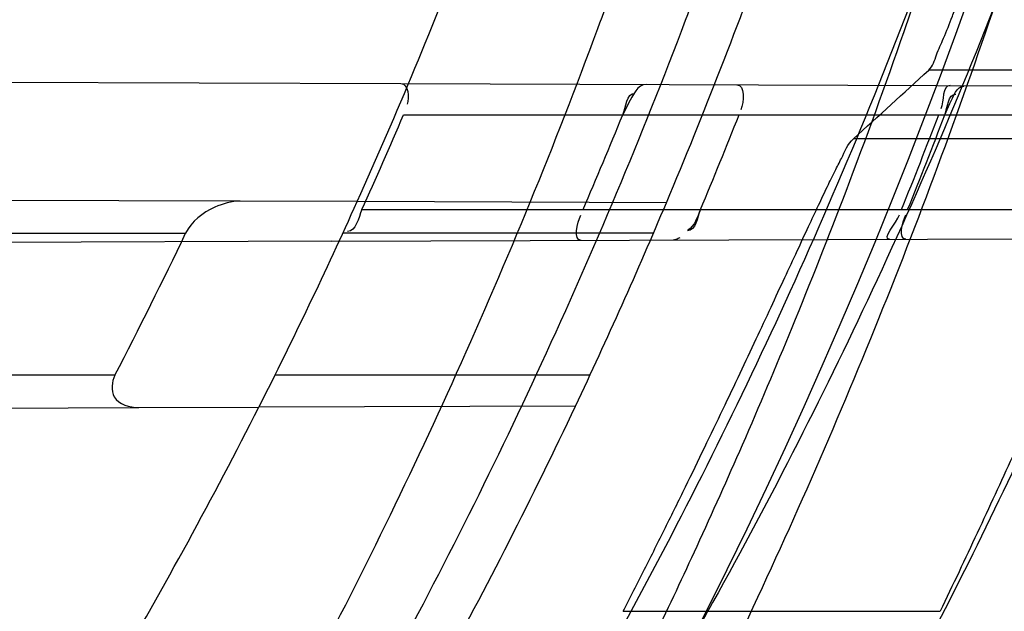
# Model space of a CAD drawing. Header units: millimetres. Extents: x 0 to 297, y 0 to 210.
# Tile 87 of 256: x 147.0966 to 147.159, y 92.8832 to 92.9207. Entities that reach past the tile are written whole.
import ezdxf

# ---------------------------------------------------------------- set-up
doc = ezdxf.new("R2010")
doc.units = ezdxf.units.MM
doc.header["$LTSCALE"] = 16.335
doc.layers.get('0').update_dxf_attribs({"linetype": 'CONTINUOUS'})
for name, color, linetype in [('01_GLOBAL', 7, 'CONTINUOUS'), ('INTFCLR_1', 7, 'CONTINUOUS'), ('INTFCLR_144815', 7, 'CONTINUOUS')]:
    doc.layers.add(name, color=color, linetype=linetype)

msp = doc.modelspace()

# ---------------------------------------------------------------- linework, layer by layer
at = {"color": 7, "linetype": 'Continuous'}
msp.add_circle((147.7028034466, 92.1254639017), 2.28, dxfattribs=at)
at = {"color": 9, "linetype": 'Continuous'}
msp.add_arc((147.7028034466, 92.1254639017), 2.2507792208, 92.9674534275, 177.0325465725, dxfattribs=at)
at = {"layer": '01_GLOBAL', "color": 7, "linetype": 'Continuous'}
msp.add_circle((147.7028034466, 92.1254639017), 2.31, dxfattribs=at)
at = {"layer": 'INTFCLR_1', "color": 6, "linetype": 'Continuous'}
for p, q in [((147.0716158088, 92.9167974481), (147.1207417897, 92.91662596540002)), ((147.1179683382, 92.90913564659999), (147.1105549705, 92.9091615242)), ((147.1163326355, 92.9066219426), (147.0660942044, 92.9064465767)), ((147.1041253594, 92.89607933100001), (147.1117349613, 92.89610589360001))]:
    msp.add_line(p, q, dxfattribs=at)
at = {"layer": 'INTFCLR_1', "color": 9, "linetype": 'Continuous'}
for p, q in [((147.1207417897, 92.91662596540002), (147.1747095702, 92.91643758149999)), ((147.1209009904, 92.91463164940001), (147.1740386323, 92.91463164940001)), ((147.1105549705, 92.9091615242), (147.0720776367, 92.909295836)), ((147.1375728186, 92.90906721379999), (147.1179683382, 92.90913564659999)), ((147.1182709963, 92.90863164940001), (147.1718168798, 92.90863164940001)), ((147.0605952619, 92.9071316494), (147.1070921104, 92.9071316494)), ((147.1163326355, 92.9066219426), (147.1711458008, 92.90681327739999)), ((147.1367495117, 92.9071316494), (147.1170573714, 92.9071316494)), ((147.1026084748, 92.8981316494), (147.0550621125, 92.8981316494)), ((147.1327277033, 92.8981316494), (147.112752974, 92.8981316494)), ((147.1318108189, 92.8961759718), (147.1117349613, 92.89610589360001)), ((147.064424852, 92.89594074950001), (147.1041253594, 92.89607933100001))]:
    msp.add_line(p, q, dxfattribs=at)
at = {"layer": 'INTFCLR_1', "color": 7, "linetype": 'Continuous'}
for p, q in [((147.135164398, 92.915381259), (147.1348042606, 92.91463164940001)), ((147.1552241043, 92.91463164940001), (147.155548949, 92.91535353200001))]:
    msp.add_line(p, q, dxfattribs=at)
msp.add_lwpolyline([(147.1384168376, 92.90684874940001), (147.1383651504, 92.906817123), (147.1383145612, 92.9067891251), (147.1382650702, 92.90676480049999), (147.138216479, 92.9067441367), (147.1381689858, 92.9067272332), (147.1381231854, 92.90671420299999), (147.1380792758, 92.9067049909), (147.1380370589, 92.9066994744), (147.1379965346, 92.9066975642)], dxfattribs=at)
at = {"layer": 'INTFCLR_1', "color": 6, "linetype": 'Continuous'}
for centre, radius, start, end in [((146.8326356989, 93.03763164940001), 0.3620710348, 270, 90.00000002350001), ((146.8326356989, 93.03763164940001), 0.3440948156, 270, 90.00000002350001), ((146.8321403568, 93.03762837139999), 0.3138644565, 335.7326455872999, 336.9285663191), ((146.8330339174, 93.037628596), 0.3258735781, 336.6810239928, 337.82494723), ((146.8321396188, 93.0376287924), 0.3335455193, 337.2478700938, 338.3610402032), ((146.8326627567, 93.0376290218), 0.3448544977, 338.0335761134, 339.1045049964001), ((146.8330332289, 93.0376289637), 0.3448699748, 338.0346236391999, 339.1054969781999), ((146.8326356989, 93.03763164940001), 0.312931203, 333.1113287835, 335.7561731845), ((146.8326356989, 93.03763164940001), 0.330931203, 334.6943264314, 337.139241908), ((146.8151597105, 93.0469526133), 0.3236888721, 332.6280237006, 334.4079187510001)]:
    msp.add_arc(centre, radius, start, end, dxfattribs=at)
at = {"layer": 'INTFCLR_1', "color": 9, "linetype": 'Continuous'}
for radius, start, end in [(0.312931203, 335.7561731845, 339.1304001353), (0.330931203, 337.139241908, 340.3263098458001), (0.330931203, 331.3802865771, 334.6943264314), (0.312931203, 329.5812702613, 333.1113287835)]:
    msp.add_arc((146.8326356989, 93.03763164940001), radius, start, end, dxfattribs=at)
at = {"layer": 'INTFCLR_1', "color": 6, "linetype": 'Continuous'}
for points, knots in [([(147.0687421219, 93.29563164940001), (147.0680098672, 93.29563164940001), (147.0693330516, 93.2931111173), (147.0704693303, 93.29172068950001), (147.0723263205, 93.28928078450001), (147.0746177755, 93.2865210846), (147.0775470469, 93.28299903), (147.080971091, 93.27890891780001), (147.0846437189, 93.27446035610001), (147.0882701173, 93.26998999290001), (147.0916458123, 93.2657319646), (147.0947448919, 93.2617356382), (147.0975630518, 93.2580185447), (147.100110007, 93.25458663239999), (147.1024035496, 93.25143207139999), (147.1044661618, 93.24854131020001), (147.1063189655, 93.24589767), (147.1079764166, 93.2434940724), (147.109457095, 93.2413147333), (147.1107791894, 93.2393416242), (147.1119635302, 93.23755181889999), (147.1130167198, 93.235942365), (147.1139517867, 93.2344985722), (147.1147816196, 93.2332054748), (147.1157213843, 93.2317287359), (147.1167390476, 93.23011252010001), (147.1179255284, 93.2282043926), (147.1189332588, 93.2265622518), (147.1198501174, 93.2250516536), (147.1206424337, 93.2237350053), (147.1215180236, 93.2222660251), (147.1224842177, 93.22062728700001), (147.1235503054, 93.2187965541), (147.1247223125, 93.21675634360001), (147.1260120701, 93.2144766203), (147.1274302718, 93.21192636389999), (147.1289898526, 93.20906621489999), (147.1307073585, 93.2058462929), (147.1325944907, 93.2022184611), (147.1346618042, 93.1981270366), (147.1369222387, 93.1935038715), (147.1393944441, 93.1882537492), (147.1420944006, 93.1822619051), (147.1450364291, 93.1753818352), (147.1482313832, 93.1674373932), (147.1516877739, 93.1581768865), (147.1553587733, 93.14738762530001), (147.1590017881, 93.1353669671), (147.1623609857, 93.1226214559), (147.1652568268, 93.10972884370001), (147.1676651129, 93.0968010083), (147.1695853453, 93.0838891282), (147.1710275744, 93.0709911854), (147.1719965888, 93.05813761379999), (147.1725011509, 93.0453158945), (147.1725469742, 93.0325462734), (147.1721391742, 93.0198169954), (147.171280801, 93.0071297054), (147.1699742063, 92.99449457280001), (147.1682169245, 92.9818861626), (147.1660086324, 92.9693213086), (147.1633383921, 92.9567727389), (147.1602041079, 92.94425636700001), (147.1566465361, 92.9319458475), (147.1528751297, 92.9204393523), (147.1491593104, 92.9102243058), (147.1457087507, 92.9015000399), (147.1425365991, 92.8940034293), (147.1396288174, 92.8875126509), (147.136972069, 92.8818585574), (147.1345472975, 92.8769025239), (147.1323371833, 92.8725413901), (147.130325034, 92.8686912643), (147.1284994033, 92.8652891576), (147.1268466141, 92.8622800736), (147.1253496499, 92.85960988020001), (147.1239936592, 92.85723391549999), (147.1227647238, 92.8551144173), (147.1216541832, 92.85322630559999), (147.1206539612, 92.8515468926), (147.1197533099, 92.8500510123), (147.1189386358, 92.8487109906), (147.1179864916, 92.8471584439), (147.1170567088, 92.8456599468), (147.1160957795, 92.84412860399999), (147.1152647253, 92.8428151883), (147.1143298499, 92.84135168), (147.1132770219, 92.8397205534), (147.1120898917, 92.837902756), (147.1107550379, 92.8358842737), (147.109257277, 92.8336513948), (147.107577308, 92.8311858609), (147.1056960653, 92.8284703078), (147.1035922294, 92.82548916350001), (147.1012492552, 92.8222342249), (147.0986446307, 92.81869165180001), (147.095755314, 92.8148491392), (147.0925736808, 92.81071697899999), (147.0890986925, 92.8063077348), (147.0853575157, 92.80167437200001), (147.0815402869, 92.7970384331), (147.0779667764, 92.7927652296), (147.0748968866, 92.789078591), (147.0724998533, 92.7861981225), (147.070552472, 92.7836530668), (147.0693788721, 92.7822194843), (147.0679949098, 92.7796316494), (147.0687421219, 92.7796316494)], [0, 0, 0, 0, 0.003860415, 0.007501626, 0.0124785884, 0.0188917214, 0.0268498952, 0.0364677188, 0.0470694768, 0.0572444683, 0.0668187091, 0.0757144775, 0.083905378, 0.09140992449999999, 0.0982451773, 0.1044667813, 0.1101313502, 0.1152642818, 0.1198589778, 0.1240215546, 0.1277856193, 0.1311734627, 0.1341617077, 0.1368541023, 0.1392736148, 0.1433897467, 0.1469230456, 0.1511192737, 0.1535471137, 0.1562389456, 0.1592204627, 0.1625628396, 0.1662680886, 0.1703891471, 0.174967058, 0.1800766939, 0.1857729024, 0.1921414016, 0.1993155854, 0.2073311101, 0.2163077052, 0.2264451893, 0.2379233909, 0.250953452, 0.2658909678, 0.283062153, 0.3030578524, 0.3259639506, 0.3492662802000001, 0.3725305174, 0.3956109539, 0.4185782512, 0.4413347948, 0.4640172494, 0.4865192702, 0.508968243, 0.531324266, 0.5536477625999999, 0.5759939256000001, 0.5982772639, 0.620747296, 0.6432362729, 0.6658996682, 0.68875599, 0.7107777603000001, 0.7297237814, 0.7460531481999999, 0.7602331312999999, 0.7726347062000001, 0.7835467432, 0.793166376, 0.8017211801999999, 0.8093215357, 0.8160683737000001, 0.8220758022, 0.8274205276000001, 0.8322066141, 0.8364980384, 0.8403367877, 0.8437547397, 0.8468031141, 0.8495420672, 0.8520223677, 0.8564046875, 0.8588391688, 0.8615533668, 0.8645986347, 0.8679945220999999, 0.8717882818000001, 0.8760445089, 0.8807522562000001, 0.8859628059, 0.8917731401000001, 0.898168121, 0.9051985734, 0.9129160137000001, 0.9213486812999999, 0.9305434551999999, 0.9404096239, 0.9509435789, 0.961943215, 0.9720502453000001, 0.980371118, 0.9870628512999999, 0.992271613, 0.9960607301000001, 1, 1, 1, 1]), ([(147.0687421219, 92.7796316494), (147.0695765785, 92.7796316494), (147.0710237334, 92.7806068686), (147.0732486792, 92.7819463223), (147.0757995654, 92.7837998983), (147.0789536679, 92.78621498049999), (147.0827092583, 92.7892984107), (147.0868482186, 92.7928925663), (147.0910477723, 92.79673500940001), (147.0950116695, 92.80053311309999), (147.0986438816, 92.80415209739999), (147.1019501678, 92.80756746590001), (147.1049461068, 92.8107620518), (147.107653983, 92.813732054), (147.1100921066, 92.81647650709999), (147.1122806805, 92.81899733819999), (147.1142479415, 92.8213114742), (147.1160099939, 92.82342388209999), (147.1175861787, 92.82534548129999), (147.1189934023, 92.8270878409), (147.1202530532, 92.828669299), (147.1213970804, 92.83012358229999), (147.1225240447, 92.83157239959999), (147.123724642, 92.8331346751), (147.1249992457, 92.8348159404), (147.1262604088, 92.83650316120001), (147.1274992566, 92.8381825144), (147.1287882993, 92.8399539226), (147.1302152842, 92.8419444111), (147.131810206, 92.84420661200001), (147.1335924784, 92.846783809), (147.1355808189, 92.8497229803), (147.1377917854, 92.8530728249), (147.140242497, 92.8568933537), (147.1429592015, 92.861268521), (147.1459674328, 92.8662949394), (147.1492907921, 92.8720905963), (147.1529541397, 92.8788115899), (147.1569786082, 92.8866408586), (147.1613909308, 92.895852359), (147.1661049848, 92.9065772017), (147.1708180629, 92.91847841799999), (147.1752249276, 92.93102624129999), (147.1791389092, 92.9437452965), (147.1825261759, 92.9565113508), (147.1853979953, 92.9693107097), (147.1877529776, 92.9820756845), (147.1896101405, 92.9948409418), (147.1909735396, 93.00755209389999), (147.1918561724, 93.02022938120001), (147.1922659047, 93.0328602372), (147.1922092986, 93.0454468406), (147.1916906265, 93.0579966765), (147.1907127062, 93.07050178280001), (147.1892753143, 93.0829675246), (147.187377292, 93.0953920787), (147.1850186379, 93.1077564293), (147.1821898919, 93.1200882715), (147.1788863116, 93.1323721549), (147.1750915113, 93.1446222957), (147.1708160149, 93.1567764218), (147.1662306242, 93.1683760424), (147.1616300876, 93.17888244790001), (147.1573218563, 93.1879248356), (147.1533932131, 93.19561622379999), (147.1498208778, 93.2022183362), (147.1465812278, 93.20791453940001), (147.1436479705, 93.2128584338), (147.140997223, 93.2171670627), (147.1386015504, 93.22093898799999), (147.1364409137, 93.22424590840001), (147.1344943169, 93.2271532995), (147.1327470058, 93.229707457), (147.1311776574, 93.2319576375), (147.1297748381, 93.23393568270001), (147.1285161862, 93.23568453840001), (147.1273854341, 93.237235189), (147.1263043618, 93.2387000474), (147.1251805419, 93.2402055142), (147.1239422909, 93.24184332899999), (147.1226668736, 93.2435068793), (147.1213873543, 93.2451529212), (147.120091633, 93.2467985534), (147.1186694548, 93.2485796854), (147.1170808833, 93.2505381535), (147.1153015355, 93.25269419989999), (147.1133143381, 93.2550569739), (147.1110956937, 93.2576388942), (147.1086258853, 93.2604465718), (147.1058792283, 93.263488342), (147.1028357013, 93.2667628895), (147.099478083, 93.27026211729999), (147.0957850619, 93.2739726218), (147.0917574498, 93.27786179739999), (147.0874623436, 93.28182281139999), (147.0831967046, 93.28555323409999), (147.0792915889, 93.2887810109), (147.0760051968, 93.2913109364), (147.073359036, 93.29324438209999), (147.0710713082, 93.29462673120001), (147.0695920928, 93.29563164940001), (147.0687421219, 93.29563164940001)], [0, 0, 0, 0, 0.0042187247, 0.0081401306, 0.0133978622, 0.0200459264, 0.0282638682, 0.0379443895, 0.0477615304, 0.05703690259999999, 0.0656973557, 0.0736821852, 0.0810680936, 0.0878383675, 0.0940009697, 0.0996271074, 0.1047154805, 0.1093563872, 0.1135342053, 0.1172803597, 0.1206792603, 0.1237557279, 0.1266349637, 0.1299589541, 0.1337168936, 0.1373013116, 0.1406085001, 0.1442672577, 0.148377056, 0.1529904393, 0.1582606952, 0.164218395, 0.1709303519, 0.1785521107, 0.1871652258, 0.1969659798, 0.2081658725, 0.2209392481, 0.2356613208, 0.2526660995, 0.2725685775, 0.2948769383, 0.3173640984, 0.3397873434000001, 0.3621386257, 0.3841211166, 0.4060891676, 0.4277469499, 0.4493218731, 0.470705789, 0.4919793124, 0.5131981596, 0.5343255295, 0.5554668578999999, 0.5765984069, 0.5977513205, 0.6189954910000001, 0.6402209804, 0.6617015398, 0.6832900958, 0.7050415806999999, 0.7268239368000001, 0.7463339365, 0.7630160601, 0.7774553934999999, 0.7899931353, 0.8009638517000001, 0.8105830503, 0.8190545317, 0.8265380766, 0.8331730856, 0.8390248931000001, 0.8442268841, 0.8488182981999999, 0.8528943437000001, 0.8564866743, 0.8597116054, 0.8625968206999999, 0.8656908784, 0.8692094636, 0.8729771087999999, 0.8762884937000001, 0.879749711, 0.8835661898, 0.8878115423, 0.8924986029, 0.8976989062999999, 0.9034198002, 0.9097088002, 0.9166034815, 0.9241390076, 0.9323094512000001, 0.9411199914, 0.9506041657, 0.9606137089, 0.9706541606, 0.9792553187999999, 0.9862062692, 0.9916647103, 0.9957028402, 1, 1, 1, 1]), ([(147.1105549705, 92.9091615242), (147.1100024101, 92.90916345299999), (147.1086470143, 92.908800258), (147.1074482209, 92.90787722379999), (147.1070921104, 92.9071316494)], [0, 0, 0, 0, 0.40075183, 1, 1, 1, 1]), ([(147.1026084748, 92.8981316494), (147.1023984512, 92.8977270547), (147.1022792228, 92.89644316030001), (147.1035589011, 92.89607735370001), (147.1041253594, 92.89607933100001)], [0, 0, 0, 0, 0.4459056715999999, 1, 1, 1, 1])]:
    msp.add_open_spline(points, degree=3, knots=knots, dxfattribs=at)
at = {"layer": 'INTFCLR_1', "color": 9, "linetype": 'Continuous'}
for points, knots in [([(147.1352425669, 93.1495098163), (147.1379952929, 93.14164178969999), (147.1429940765, 93.1254736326), (147.1477529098, 93.1046918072), (147.1501024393, 93.09081219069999), (147.151047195, 93.08426445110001), (147.151638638, 93.07985863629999), (147.1530856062, 93.06772189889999), (147.1544764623, 93.04770806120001), (147.1542807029, 93.0276232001), (147.1535512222, 93.0153442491), (147.1532177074, 93.0108633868), (147.1526544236, 93.00419454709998), (147.1511010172, 92.9899942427), (147.1474849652, 92.9685843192), (147.1430641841, 92.95080514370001), (147.1400632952, 92.9406015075), (147.1388460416, 92.9366002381), (147.1366541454, 92.9297366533), (147.1320236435, 92.91648816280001), (147.124625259, 92.8984289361), (147.1170139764, 92.8829220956), (147.1121048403, 92.87387096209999), (147.1103239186, 92.8706785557), (147.1076776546, 92.8660211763), (147.101977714, 92.8564219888), (147.0929326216, 92.8426084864), (147.0818447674, 92.827530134), (147.0738492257, 92.81769368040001), (147.0692400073, 92.8122947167), (147.0675023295, 92.81027962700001), (147.0645699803, 92.8069282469), (147.059151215, 92.8008948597), (147.053263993, 92.7946267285), (147.047929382, 92.78903803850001), (147.0447760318, 92.7857530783), (147.0421529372, 92.78285660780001), (147.0404461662, 92.78102579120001), (147.0382254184, 92.7776381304), (147.0420399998, 92.77914588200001), (147.0441807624, 92.7804356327), (147.0467768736, 92.78202657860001), (147.049052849, 92.7835556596), (147.0517912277, 92.7854541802), (147.0555009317, 92.78817176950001), (147.0602492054, 92.79186222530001), (147.067344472, 92.7977012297), (147.0736957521, 92.8033972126), (147.0792529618, 92.8087266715), (147.0832359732, 92.812657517), (147.0904141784, 92.8200586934), (147.1006451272, 92.8316000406), (147.1126583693, 92.84694521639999), (147.1212603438, 92.85951606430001), (147.1263733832, 92.8676917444), (147.1282611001, 92.87079789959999), (147.1311015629, 92.87556381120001), (147.1371674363, 92.88626496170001), (147.1458250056, 92.9036348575), (147.1517810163, 92.9181513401), (147.1545442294, 92.9256703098)], [0, 0, 0, 0, 0.0419449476, 0.0850695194, 0.1071739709, 0.1127634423, 0.1183584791, 0.1295423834, 0.1742656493, 0.2191961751, 0.2304978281, 0.2361598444, 0.2418057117, 0.2641744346, 0.3080240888, 0.3509528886, 0.3562644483, 0.3615432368, 0.3719979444, 0.3925183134, 0.4321501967, 0.4701192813, 0.4793724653, 0.4839620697, 0.48851378, 0.5063269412, 0.5401307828, 0.5715496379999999, 0.6004673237, 0.6038923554, 0.6072711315, 0.6138564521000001, 0.6263016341, 0.6480618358, 0.6572019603, 0.6650284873, 0.6713159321, 0.6759369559, 0.6799952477, 0.6841765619, 0.6887949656, 0.6950107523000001, 0.6986911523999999, 0.7027318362, 0.7117342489, 0.7218512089, 0.7329803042, 0.7579718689, 0.7647510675, 0.7717251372, 0.7861300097, 0.8166264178, 0.8492835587, 0.8841348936, 0.8932111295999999, 0.8978052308, 0.9024247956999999, 0.92112918, 0.9596906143, 1, 1, 1, 1]), ([(147.0432510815, 92.7796316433), (147.0431330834, 92.7796316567), (147.0428441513, 92.77968862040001), (147.0428590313, 92.7802080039), (147.043168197, 92.78074236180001), (147.0437027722, 92.7815366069), (147.0445175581, 92.7825251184), (147.046088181, 92.7843056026), (147.0479460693, 92.786252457), (147.0500136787, 92.7883830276), (147.0523867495, 92.79080681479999), (147.0572874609, 92.7957986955), (147.0632966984, 92.8020416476), (147.0688203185, 92.8080382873), (147.0718101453, 92.8113712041), (147.0735816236, 92.81337496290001), (147.0782783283, 92.8187413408), (147.0864250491, 92.8285190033), (147.0977271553, 92.8435162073), (147.106950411, 92.8572622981), (147.1127640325, 92.86681826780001), (147.1154623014, 92.871453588), (147.1172776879, 92.87462997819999), (147.1222795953, 92.88363180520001), (147.1300362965, 92.8990567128), (147.1375818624, 92.91703545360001), (147.1423047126, 92.93022711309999), (147.1445398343, 92.9370600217), (147.1457809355, 92.941042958), (147.1488392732, 92.9511954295), (147.1533458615, 92.9688880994), (147.157034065, 92.99020578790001), (147.1586182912, 93.0043449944), (147.159192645, 93.0109841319), (147.1595326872, 93.0154446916), (147.1602764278, 93.0276675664), (147.1604760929, 93.0476640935), (147.1590577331, 93.0675881), (147.157582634, 93.0796680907), (147.1569796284, 93.0840538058), (147.1560162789, 93.0905724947), (147.1536199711, 93.10439313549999), (147.1487661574, 93.12508522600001), (147.1436711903, 93.1411717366), (147.1408661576, 93.1489990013)], [0, 0, 0, 0, 0.0008731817, 0.001718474, 0.0032338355, 0.0055641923, 0.008732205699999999, 0.0127298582, 0.0231213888, 0.0286463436, 0.0346993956, 0.04822263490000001, 0.0804125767, 0.0988155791, 0.1085508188, 0.1135449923, 0.1186070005, 0.1613231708, 0.2076862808, 0.2575123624, 0.2837454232, 0.2904461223, 0.2972015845, 0.3108183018, 0.3666504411, 0.4248609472, 0.4549769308, 0.4703146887, 0.4780576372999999, 0.4858477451, 0.5487776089, 0.6130123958, 0.6457680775, 0.6540347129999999, 0.6623246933, 0.6788711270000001, 0.74464742, 0.8101273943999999, 0.8265053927, 0.8346996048, 0.8428861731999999, 0.8752668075, 0.9384714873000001, 1, 1, 1, 1]), ([(147.1602071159, 92.92629006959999), (147.1573959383, 92.918807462), (147.1513353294, 92.90435984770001), (147.1425342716, 92.8870880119), (147.1363700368, 92.87644944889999), (147.1334825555, 92.8717095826), (147.1315628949, 92.86861924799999), (147.1263605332, 92.860480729), (147.1176083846, 92.8479676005), (147.1053924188, 92.83269961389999), (147.0949921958, 92.82121808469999), (147.0876965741, 92.81385489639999), (147.0836469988, 92.80994239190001), (147.0779933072, 92.80463400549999), (147.0715340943, 92.7989617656), (147.0643214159, 92.79314721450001), (147.0594957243, 92.7894714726), (147.0557195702, 92.7867597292), (147.0529460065, 92.7848729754), (147.049824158, 92.7828152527), (147.0467200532, 92.781041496), (147.0439979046, 92.7796315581), (147.0432510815, 92.7796316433)], [0, 0, 0, 0, 0.1254392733, 0.2455954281, 0.3039386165, 0.3183545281, 0.3326935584, 0.3610298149, 0.4699340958, 0.5721292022, 0.6676979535, 0.7128867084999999, 0.7347758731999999, 0.7560605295, 0.8345894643, 0.86959304, 0.9014329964, 0.9297831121, 0.9425142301, 0.954114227, 0.9882800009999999, 1, 1, 1, 1])]:
    msp.add_open_spline(points, degree=3, knots=knots, dxfattribs=at)
at = {"layer": 'INTFCLR_1', "color": 6, "linetype": 'Continuous'}
for points in [[(147.1207417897, 92.91662596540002), (147.1212001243, 92.9166243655), (147.1213084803, 92.91572823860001), (147.1211288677, 92.91530656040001)], [(147.142036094, 92.9165516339), (147.1425724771, 92.9165497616), (147.1424947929, 92.9154623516), (147.1422969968, 92.9149637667)], [(147.1555741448, 92.91650437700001), (147.1550384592, 92.9165062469), (147.1551731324, 92.9155108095), (147.154982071, 92.9150103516)], [(147.1182709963, 92.90863164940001), (147.1180419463, 92.908123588), (147.1179086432, 92.9072373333), (147.1173513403, 92.90723538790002)], [(147.1321648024, 92.9066772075), (147.1316293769, 92.90667533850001), (147.1319379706, 92.9077917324), (147.1321499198, 92.90828342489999)], [(147.1517436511, 92.9067455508), (147.1511876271, 92.9067436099), (147.1521408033, 92.9077843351), (147.1523487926, 92.9082999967)], [(147.1527575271, 92.90674909), (147.1522413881, 92.9067472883), (147.152551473, 92.9078187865), (147.152744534, 92.9082974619)]]:
    msp.add_open_spline(points, degree=3, dxfattribs=at)
at = {"layer": 'INTFCLR_1', "color": 7, "linetype": 'Continuous'}
for points in [[(147.1362987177, 92.91657166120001), (147.1357506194, 92.9165735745), (147.1354366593, 92.9158569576), (147.135164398, 92.915381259)], [(147.155548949, 92.91535353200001), (147.1557721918, 92.9157722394), (147.155962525, 92.91646770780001), (147.1564370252, 92.9164660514)], [(147.1348042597, 92.91463165), (147.1350016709, 92.9151160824), (147.135045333, 92.9160084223), (147.1355684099, 92.91600237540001)], [(147.1552241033, 92.9146316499), (147.1554012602, 92.91509576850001), (147.1554173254, 92.9159581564), (147.1559140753, 92.9159526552)], [(147.1397308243, 92.9086316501), (147.1395272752, 92.90814609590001), (147.1394317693, 92.9072838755), (147.1389052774, 92.9072850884)], [(147.1397308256, 92.90863164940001), (147.1395314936, 92.9081603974), (147.1393682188, 92.9075911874), (147.1389348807, 92.9073191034)]]:
    msp.add_open_spline(points, degree=3, dxfattribs=at)
at = {"layer": 'INTFCLR_144815', "color": 9, "linetype": 'Continuous'}
for p, q in [((147.1733634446, 92.91747359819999), (147.1542026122, 92.91747359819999)), ((147.168706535, 92.9131215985), (147.1494289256, 92.9131215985)), ((147.1348362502, 92.8831627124), (147.1549322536, 92.8831627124))]:
    msp.add_line(p, q, dxfattribs=at)
at = {"layer": 'INTFCLR_144815', "color": 6, "linetype": 'Continuous'}
for radius in [0.3828680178, 0.364857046]:
    msp.add_circle((146.8326356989, 93.03763164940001), radius, dxfattribs=at)
for radius, start, end in [(0.5278075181, 313.9937911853, 154.5150993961), (0.49294334, 282.2440355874, 71.2863570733), (0.3966228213, 45.0000000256, 314.9999999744), (0.3959130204, 44.99999995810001, 315.0000000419), (0.3953393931, 44.99999997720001, 315.0000000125), (0.3889523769, 308.490992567, 51.50900743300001), (0.4069633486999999, 316.9838592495, 43.0161407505), (0.3840109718, 313.9992414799, 46.00075850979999)]:
    msp.add_arc((146.8326356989, 93.03763164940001), radius, start, end, dxfattribs=at)
at = {"layer": 'INTFCLR_144815', "color": 9, "linetype": 'Continuous'}
for centre, radius, start, end in [((146.8326356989, 93.03763164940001), 0.4896672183, 292.4997540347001, 54.0964566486), ((146.8326378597, 93.037632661), 0.4417306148, 292.4997540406, 54.09645665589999), ((146.8326511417, 93.03763533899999), 0.434262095, 311.2505121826, 48.7494878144), ((146.8326356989, 93.03763164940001), 0.3958087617, 314.0862202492, 45.9137797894), ((146.8326356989, 93.03763164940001), 0.3863437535, 313.8592910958, 46.1407088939), ((146.8326356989, 93.03763164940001), 0.3838160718, 314.0319604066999, 45.9680396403)]:
    msp.add_arc(centre, radius, start, end, dxfattribs=at)
at = {"layer": 'INTFCLR_144815', "color": 6, "linetype": 'Continuous'}
msp.add_ellipse((146.8326356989, 93.5449784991), major_axis=(0, 0.7614070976), ratio=0.7456587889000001, start_param=-2.5496427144, end_param=-2.5394757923, dxfattribs=at)
for points, knots in [([(147.1000017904, 92.7706317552), (147.099727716, 92.7706367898), (147.0997250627, 92.7716931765), (147.1002170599, 92.7722851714), (147.1006721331, 92.7731087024), (147.1011651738, 92.77384567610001), (147.1017516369, 92.7747055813), (147.1024417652, 92.7756704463), (147.1032341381, 92.776750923), (147.1041312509, 92.7779487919), (147.1051340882, 92.7792688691), (147.1062444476, 92.78071599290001), (147.1074648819, 92.7822968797), (147.1087976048, 92.7840181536), (147.1102428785, 92.785884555), (147.1117982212, 92.78789788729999), (147.1134596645, 92.79005859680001), (147.1152251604, 92.79237013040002), (147.1170968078, 92.79484195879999), (147.11907733, 92.797485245), (147.1211639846, 92.8003047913), (147.1233499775, 92.8033005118), (147.1256270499, 92.80647066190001), (147.1279885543, 92.8098160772), (147.1304260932, 92.8133353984), (147.1329303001, 92.81702596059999), (147.1354909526, 92.8208837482), (147.1380971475, 92.8249034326), (147.1407375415, 92.8290785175), (147.1434005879, 92.83340150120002), (147.1460747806, 92.83786408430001), (147.1487488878, 92.8424574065), (147.1514121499, 92.8471722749), (147.1540544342, 92.8519993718), (147.1566663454, 92.856929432), (147.1592392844, 92.8619533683), (147.1617654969, 92.8670624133), (147.1642380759, 92.8722482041), (147.1666509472, 92.8775028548), (147.168998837, 92.8828190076), (147.1712772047, 92.8881898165), (147.1734821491, 92.89360886), (147.1756107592, 92.89907116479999), (147.1776563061, 92.90456069), (147.179616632, 92.91007104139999), (147.1814926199, 92.91560357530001), (147.1832864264, 92.9211651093), (147.1849983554, 92.9267575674), (147.1866261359, 92.93237403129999), (147.1881687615, 92.93801125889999), (147.1896244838, 92.9436621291), (147.1909923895, 92.9493212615), (147.1922727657, 92.95498763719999), (147.1934660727, 92.96066109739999), (147.1945727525, 92.96634163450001), (147.1955930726, 92.9720286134), (147.1965271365, 92.9777204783), (147.1973750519, 92.98341533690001), (147.1981370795, 92.9891120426), (147.1988135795, 92.99481027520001), (147.1994048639, 93.0005096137), (147.1999112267, 93.00620974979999), (147.2003329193, 93.0119102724), (147.2006701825, 93.01761113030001), (147.2009232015, 93.0233121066), (147.2010921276, 93.0290132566), (147.2011770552, 93.0347144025), (147.2011780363, 93.0404156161), (147.2010950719, 93.0461167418), (147.2009281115, 93.0518178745), (147.2006770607, 93.05751885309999), (147.2003417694, 93.0632197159), (147.1999220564, 93.0689202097), (147.1994176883, 93.074620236), (147.198828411, 93.080319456), (147.1981539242, 93.0860176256), (147.1973939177, 93.0917142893), (147.1965480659, 93.09740890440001), (147.1956160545, 93.10310072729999), (147.1945975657, 93.1087889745), (147.1934922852, 93.1144727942), (147.1923000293, 93.1201506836), (147.1910207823, 93.12582057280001), (147.1896545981, 93.131480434), (147.1882014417, 93.1371288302), (147.1866611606, 93.1427648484), (147.1850338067, 93.14838687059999), (147.1833198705, 93.1539920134), (147.1815202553, 93.1595765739), (147.1796361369, 93.1651366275), (147.1776688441, 93.17066839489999), (147.1756200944, 93.17616762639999), (147.1734920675, 93.1816295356), (147.1712874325, 93.1870488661), (147.1690094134, 93.1924198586), (147.1666618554, 93.1977362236), (147.1642492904, 93.2029911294), (147.1617769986, 93.20817719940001), (147.1592510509, 93.21328655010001), (147.1566783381, 93.2183108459), (147.1540666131, 93.2232413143), (147.1514244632, 93.2280688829), (147.1487612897, 93.23278426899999), (147.1460872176, 93.23737816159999), (147.1434130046, 93.2418413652), (147.1407498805, 93.2461650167), (147.1381093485, 93.2503408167), (147.1355029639, 93.2543612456), (147.1329420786, 93.2582197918), (147.1304375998, 93.2619111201), (147.1279997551, 93.265431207), (147.125637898, 93.26877740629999), (147.1233603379, 93.27194848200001), (147.1211742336, 93.2749445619), (147.1190855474, 93.2777670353), (147.1170990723, 93.2804183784), (147.1152184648, 93.2829020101), (147.1134463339, 93.2852221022), (147.1117843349, 93.2873834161), (147.1102333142, 93.2893910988), (147.1087934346, 93.2912505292), (147.1074642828, 93.2929671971), (147.1062450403, 93.2945465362), (147.1051345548, 93.29599381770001), (147.1041315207, 93.2973141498), (147.1032343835, 93.29851204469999), (147.1024419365, 93.2995926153), (147.1017517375, 93.30055757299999), (147.1011652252, 93.30141754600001), (147.1006721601, 93.3021545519), (147.1002170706, 93.3029781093), (147.0997250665, 93.30357011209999), (147.0997277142, 93.304626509), (147.1000017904, 93.30463154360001)], [0, 0, 0, 0, 0.0014101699, 0.0032891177, 0.0045779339, 0.0061083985, 0.0078869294, 0.009919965, 0.0122145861, 0.0147783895, 0.0176190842, 0.0207426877, 0.0241618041, 0.0278931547, 0.0319414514, 0.0363053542, 0.040981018, 0.0459630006, 0.0512683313, 0.0569309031, 0.0629543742, 0.0693130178, 0.0760084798, 0.08303351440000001, 0.0903785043, 0.09803123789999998, 0.105976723, 0.1141977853, 0.122675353, 0.1313888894, 0.140317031, 0.1494380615, 0.1587304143, 0.1681731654, 0.1777462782, 0.187430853, 0.1972092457, 0.2070653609, 0.2169845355, 0.2269535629, 0.2369608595, 0.2469959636, 0.2570491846, 0.2671179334, 0.2771316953, 0.2871355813, 0.2971697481, 0.3071923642, 0.3172217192, 0.3272506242, 0.3372572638, 0.3472396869, 0.357200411, 0.3671408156, 0.3770633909, 0.3869713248, 0.3968625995, 0.4067348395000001, 0.4165894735, 0.4264283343, 0.4362532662, 0.4460650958, 0.4558661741, 0.4656577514, 0.4754424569, 0.4852217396, 0.4949982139, 0.504773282, 0.5145496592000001, 0.5243287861, 0.5341133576, 0.5439047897, 0.5537055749, 0.5635169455, 0.5733411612, 0.5831795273, 0.5930338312, 0.6029053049, 0.6127948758, 0.6227033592, 0.6326318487, 0.6425809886, 0.652548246, 0.6625317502, 0.6725323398, 0.682550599, 0.6925874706, 0.7026400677, 0.7127021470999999, 0.7227700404, 0.7328393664, 0.7429043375, 0.7529583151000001, 0.7629934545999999, 0.7730007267, 0.7829699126, 0.7928892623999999, 0.8027455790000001, 0.8125242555, 0.8222091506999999, 0.8317827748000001, 0.8412261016, 0.8505191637, 0.8596410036, 0.8685700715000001, 0.8772846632, 0.8857633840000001, 0.8939857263, 0.9019325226, 0.9095865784, 0.9169329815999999, 0.9239594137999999, 0.9306564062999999, 0.9370174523, 0.9430388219, 0.9487194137, 0.9540603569, 0.95906494, 0.9637380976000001, 0.9680861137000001, 0.9721162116, 0.9758363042, 0.9792548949, 0.9823802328, 0.9852207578, 0.987784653, 0.9900795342, 0.9921128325, 0.9938914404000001, 0.9954219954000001, 0.9967108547, 0.9985898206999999, 1, 1, 1, 1]), ([(147.108707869, 93.29563164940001), (147.1084310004, 93.29563164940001), (147.1084189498, 93.2945661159), (147.1088854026, 93.2939562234), (147.1093179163, 93.293115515), (147.1097871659, 93.29236199), (147.1103458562, 93.291483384), (147.1110035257, 93.2904976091), (147.1117585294, 93.28939440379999), (147.1126129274, 93.28817225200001), (147.1135675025, 93.28682643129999), (147.1146233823, 93.2853527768), (147.1157813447, 93.28374669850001), (147.1170420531, 93.2820034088), (147.1184057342, 93.2801181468), (147.1198723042, 93.27808602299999), (147.1214410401, 93.2759024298), (147.1231107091, 93.27356285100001), (147.1248792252, 93.271063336), (147.1267437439, 93.26840038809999), (147.128700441, 93.2655713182), (147.130744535, 93.2625742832), (147.1328701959, 93.25940851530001), (147.135070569, 93.2560744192), (147.1373378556, 93.252573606), (147.1396633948, 93.248908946), (147.1420378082, 93.24508453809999), (147.1444511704, 93.2411056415), (147.1468932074, 93.23697855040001), (147.1493534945, 93.2327104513), (147.1518216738, 93.2283092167), (147.1542876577, 93.2237831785), (147.1567417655, 93.21914097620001), (147.1591748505, 93.2143913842), (147.161578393, 93.2095431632), (147.1639445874, 93.2046048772), (147.1662663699, 93.1995847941), (147.1685374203, 93.19449081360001), (147.1707521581, 93.18933038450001), (147.1729057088, 93.1841104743), (147.1749938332, 93.17883761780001), (147.1770129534, 93.1735177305), (147.1789599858, 93.168156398), (147.1808324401, 93.1627584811), (147.1826281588, 93.1573287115), (147.184345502, 93.1518710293), (147.1859830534, 93.1463893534), (147.1875398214, 93.14088681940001), (147.1890149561, 93.135366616), (147.1904079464, 93.12983117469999), (147.1917183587, 93.12428304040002), (147.1929460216, 93.1187240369), (147.194090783, 93.1131561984), (147.1951526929, 93.1075808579), (147.1961317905, 93.10199958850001), (147.1970282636, 93.0964132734), (147.1978422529, 93.09082314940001), (147.198574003, 93.08522979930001), (147.1992237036, 93.0796341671), (147.1997916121, 93.0740365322), (147.2002779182, 93.06843761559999), (147.2006828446, 93.06283752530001), (147.201006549, 93.0572368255), (147.2012491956, 93.0516354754), (147.2014108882, 93.0460339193), (147.2014917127, 93.0404320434), (147.2014917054, 93.0348302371), (147.2014108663, 93.0292283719), (147.2012491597, 93.0236268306), (147.2010065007, 93.0180255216), (147.2006827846, 93.01242485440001), (147.20027785, 93.0068248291), (147.1997915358, 93.0012259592), (147.1992236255, 92.9956284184), (147.1985739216, 92.9900328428), (147.1978421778, 92.98443960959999), (147.197028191, 92.9788495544), (147.1961317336, 92.9732633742), (147.1951526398, 92.96768215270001), (147.1940907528, 92.96210695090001), (147.1929459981, 92.956539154), (147.1917183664, 92.95098029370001), (147.1904079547, 92.9454321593), (147.1890149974, 92.9398968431), (147.1875398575, 92.93437661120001), (147.1859831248, 92.9288741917), (147.1843455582, 92.9233924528), (147.1826282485, 92.91793486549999), (147.1808325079, 92.91250501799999), (147.178960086, 92.9071071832), (147.1770130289, 92.9017457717), (147.1749939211, 92.8964259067), (147.1729057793, 92.8911529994), (147.1707522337, 92.8859330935), (147.1685374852, 92.8807726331), (147.1662664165, 92.87567860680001), (147.1639446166, 92.8706584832), (147.1615784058, 92.8657201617), (147.1591748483, 92.86087191), (147.1567417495, 92.8561222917), (147.1542876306, 92.85148006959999), (147.1518216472, 92.8469540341), (147.1493534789, 92.84255282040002), (147.1468932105, 92.8382847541), (147.1444511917, 92.8341576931), (147.1420378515, 92.8301788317), (147.1396634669, 92.8263544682), (147.1373379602, 92.82268985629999), (147.1350707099, 92.8191890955), (147.1328703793, 92.81585505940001), (147.1307447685, 92.81268936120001), (147.1287007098, 92.80969237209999), (147.12674404, 92.8068633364), (147.1248795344, 92.8042004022), (147.1231110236, 92.80170089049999), (147.1214413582, 92.7993613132), (147.1198726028, 92.79717769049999), (147.1184060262, 92.79514555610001), (147.117042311, 92.7932602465), (147.1157815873, 92.79151693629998), (147.114623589, 92.78991080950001), (147.11356769, 92.78843713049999), (147.1126130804, 92.787091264), (147.11175866, 92.7858690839), (147.1110036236, 92.7847658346), (147.1103459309, 92.78378002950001), (147.1097872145, 92.7829013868), (147.1093179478, 92.78214783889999), (147.1088854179, 92.7813071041), (147.1084189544, 92.7806972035), (147.1084309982, 92.7796316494), (147.108707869, 92.7796316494)], [0, 0, 0, 0, 0.0014861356, 0.0034579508, 0.0048068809, 0.0064063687, 0.0082626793, 0.0103820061, 0.0127711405, 0.0154368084, 0.0183865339, 0.0216275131, 0.0251677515, 0.0290144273, 0.0331753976, 0.0376570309, 0.0424661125, 0.0476073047, 0.0530850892, 0.0589012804, 0.0650564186, 0.0715486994, 0.07837362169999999, 0.08552418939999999, 0.0929907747, 0.1007612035, 0.1088208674, 0.1171531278, 0.1257396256, 0.1345607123, 0.143595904, 0.152824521, 0.1622261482, 0.171780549, 0.1814683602, 0.1912713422, 0.2011724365, 0.211155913, 0.2212074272, 0.2313141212, 0.2414644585, 0.2516478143, 0.2618559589, 0.2720801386, 0.2823146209, 0.2925525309, 0.302790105, 0.3130221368, 0.3232464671, 0.333459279, 0.3436597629, 0.3538452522, 0.3640159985, 0.3741700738, 0.3843086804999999, 0.3944307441, 0.4045380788, 0.4146299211, 0.4247087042, 0.434774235, 0.4448292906, 0.4548738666, 0.4649110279, 0.4749410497, 0.4849671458, 0.4949897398, 0.505012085, 0.515034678, 0.5250607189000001, 0.5350907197, 0.5451277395, 0.5551723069, 0.5652271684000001, 0.5752926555, 0.5853711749, 0.5954630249, 0.6055699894, 0.6156920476, 0.6258303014, 0.6359844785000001, 0.6461547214, 0.6563403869, 0.666540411, 0.676753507, 0.6869773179, 0.6972097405, 0.7074468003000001, 0.7176851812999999, 0.7279191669, 0.7381438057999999, 0.7483515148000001, 0.7585352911, 0.7686855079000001, 0.7787921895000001, 0.7888438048, 0.7988273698, 0.8087285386, 0.8185315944, 0.8282194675, 0.8377739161, 0.8471755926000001, 0.8564042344, 0.8654393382, 0.8742603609, 0.8828468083, 0.8911789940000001, 0.8992385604, 0.907008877, 0.9144753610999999, 0.9216258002, 0.9284505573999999, 0.9349426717, 0.941097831, 0.9469139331, 0.9523916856, 0.9575329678, 0.9623419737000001, 0.9668237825, 0.9709847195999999, 0.9748315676, 0.978371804, 0.9816129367, 0.9845626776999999, 0.9872284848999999, 0.9896176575, 0.9917371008, 0.9935934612, 0.9951930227, 0.9965419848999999, 0.9985138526, 1, 1, 1, 1]), ([(147.1774737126, 93.03763164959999), (147.1774737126, 93.03408945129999), (147.1773695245, 93.02700115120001), (147.1769005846, 93.01637046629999), (147.1761179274, 93.0057395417), (147.1750192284, 92.99510919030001), (147.1736022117, 92.98448113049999), (147.1718643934, 92.9738585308), (147.1698022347, 92.9632462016), (147.1674128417, 92.9526511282), (147.1646953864, 92.9420828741), (147.161647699, 92.9315557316), (147.1582727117, 92.92108641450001), (147.1545735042, 92.9106967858), (147.1505601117, 92.9004145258), (147.1462460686, 92.8902726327), (147.1416542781, 92.8803122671), (147.1368163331, 92.87058151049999), (147.1317748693, 92.8611374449), (147.1265856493, 92.85204255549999), (147.1213166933, 92.8433636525), (147.1160474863, 92.83516870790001), (147.1108644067, 92.8275202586), (147.1058552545, 92.8204697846), (147.1011012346, 92.8140519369), (147.0966707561, 92.8082803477), (147.0926151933, 92.80315041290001), (147.0889666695, 92.79864073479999), (147.0857447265, 92.7947177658), (147.0829483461, 92.79133955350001), (147.0805785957, 92.7884737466), (147.0786107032, 92.7860480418), (147.0770645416, 92.78412398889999), (147.075840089, 92.7824105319), (147.0750404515, 92.7814119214), (147.0742890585, 92.7796316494), (147.0748011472, 92.7796316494)], [0, 0, 0, 0, 0.0374136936, 0.0748639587, 0.1123780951, 0.1499879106, 0.1877264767, 0.2256114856, 0.2636616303, 0.3018965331, 0.3403130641, 0.3789003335, 0.4176356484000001, 0.4564792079, 0.4953691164, 0.5342020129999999, 0.5728718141, 0.611197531, 0.6489667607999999, 0.6859303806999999, 0.721782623, 0.7561939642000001, 0.788825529, 0.8193610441, 0.8475376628, 0.8731799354, 0.8962089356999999, 0.9166076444, 0.9344457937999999, 0.9498358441, 0.9629038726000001, 0.9737937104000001, 0.9826269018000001, 0.9895233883, 0.9945911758, 1, 1, 1, 1]), ([(147.091447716, 92.7706317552), (147.0911815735, 92.7706365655), (147.0911667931, 92.7716634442), (147.0916656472, 92.7722346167), (147.0921197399, 92.7730327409), (147.0926141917, 92.7737470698), (147.0932019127, 92.77458111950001), (147.0938940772, 92.77551732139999), (147.0946890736, 92.7765661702), (147.0955894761, 92.77772931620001), (147.0965963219, 92.77901153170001), (147.0977110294, 92.7804169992), (147.0989347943, 92.78195053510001), (147.1002689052, 92.78361741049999), (147.1017144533, 92.7854232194), (147.1032723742, 92.78737392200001), (147.1049431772, 92.7894755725), (147.1067270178, 92.79173444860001), (147.1086232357, 92.79415650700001), (147.1106300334, 92.7967469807), (147.1127439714, 92.7995096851), (147.114959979, 92.8024469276), (147.1172716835, 92.8055598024), (147.1196716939, 92.8088484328), (147.1221516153, 92.8123118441), (147.1247019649, 92.81594766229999), (147.1273122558, 92.8197520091), (147.1299712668, 92.823719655), (147.1326672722, 92.8278441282), (147.1353883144, 92.83211790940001), (147.1381224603, 92.8365326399), (147.1408580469, 92.84107935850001), (147.1435838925, 92.84574873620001), (147.1462894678, 92.8505312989), (147.1489650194, 92.85541762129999), (147.1516016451, 92.8603984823), (147.1541913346, 92.8654649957), (147.1567269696, 92.870608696), (147.1592023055, 92.8758216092), (147.1616119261, 92.88109628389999), (147.1639511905, 92.88642581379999), (147.1662161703, 92.89180383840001), (147.1684036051, 92.89722459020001), (147.1705107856, 92.90268275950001), (147.1725355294, 92.9081735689), (147.1744761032, 92.913692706), (147.1763311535, 92.9192362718), (147.1780996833, 92.9248008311), (147.1797809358, 92.93038317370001), (147.1813744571, 92.9359806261), (147.182879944, 92.9415906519), (147.1842973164, 92.9472112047), (147.1856265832, 92.9528403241), (147.186867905, 92.95847646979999), (147.1880214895, 92.9641181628), (147.1890876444, 92.9697643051), (147.1900666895, 92.9754138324), (147.190958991, 92.98106595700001), (147.1917649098, 92.98671993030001), (147.1924848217, 92.9923752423), (147.1931190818, 92.99803144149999), (147.193668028, 93.003688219), (147.1941319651, 93.00934531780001), (147.1945111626, 93.01500256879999), (147.1948058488, 93.020659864), (147.195016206, 93.0263171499), (147.1951423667, 93.0319744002), (147.1951703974, 93.03574606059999), (147.1951703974, 93.0376316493)], [0, 0, 0, 0, 0.0027272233, 0.00637693, 0.0088871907, 0.0118720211, 0.0153444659, 0.0193180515, 0.02380733, 0.0288260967, 0.0343890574, 0.0405101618, 0.0472051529, 0.05449051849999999, 0.0623846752, 0.0709044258, 0.0800682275, 0.08989261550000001, 0.1003941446, 0.1115838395, 0.1234656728, 0.1360350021, 0.1492811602, 0.1631910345, 0.1777467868, 0.1929237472, 0.2086919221, 0.2250163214, 0.241858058, 0.2591751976, 0.2769240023, 0.2950599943, 0.3135389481, 0.3323178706, 0.3513557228, 0.3706138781, 0.3900565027, 0.40965088, 0.4293672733, 0.4491790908, 0.4690627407, 0.4889974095, 0.5089649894, 0.5289504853, 0.5489397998, 0.5689220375, 0.5888883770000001, 0.6088300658, 0.6287418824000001, 0.6486179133, 0.6684555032, 0.6882511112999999, 0.7080041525, 0.7277129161, 0.7473782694, 0.7670001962, 0.7865808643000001, 0.8061213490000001, 0.8256243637, 0.8450923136, 0.8645285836, 0.8839363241, 0.9033192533, 0.9226811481, 0.9420259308, 0.9613578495, 0.9806810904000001, 1, 1, 1, 1]), ([(147.1151168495, 92.7857416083), (147.1143787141, 92.7857544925), (147.1156276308, 92.78820794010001), (147.116525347, 92.78970552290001), (147.1180474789, 92.79209975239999), (147.1198782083, 92.79481585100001), (147.1221966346, 92.7982043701), (147.1249401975, 92.8021836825), (147.1280292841, 92.80669849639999), (147.1312345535, 92.811450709), (147.1343198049, 92.81612276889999), (147.1371505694, 92.8204989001), (147.1397182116, 92.8245587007), (147.1420356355, 92.82830215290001), (147.1441247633, 92.83174413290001), (147.1459961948, 92.8348878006), (147.1476694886, 92.8377484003), (147.1491620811, 92.8403425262), (147.1505046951, 92.8427119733), (147.1518049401, 92.8450380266), (147.1531218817, 92.847428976), (147.1544355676, 92.8498529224), (147.1556509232, 92.85212982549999), (147.1567224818, 92.8541662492), (147.1576673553, 92.8559840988), (147.1585009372, 92.8576053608), (147.159275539, 92.8591271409), (147.1600549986, 92.86067461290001), (147.1609020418, 92.8623743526), (147.1618385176, 92.8642764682), (147.1628764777, 92.86641355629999), (147.1640270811, 92.8688201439), (147.1653010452, 92.87153282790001), (147.1667075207, 92.8745887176), (147.1682609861, 92.8780430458), (147.1699714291, 92.88195052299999), (147.1718524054, 92.8863813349), (147.1739221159, 92.8914316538), (147.1761976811, 92.89722079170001), (147.178691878, 92.90389265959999), (147.1814083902, 92.9116011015), (147.184351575, 92.9205773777), (147.1874453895, 92.9309000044), (147.1904830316, 92.94222177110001), (147.1932633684, 92.9540340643), (147.1956760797, 92.96592039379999), (147.1977142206, 92.9778460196), (147.1993786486, 92.989793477), (147.2006712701, 93.0017690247), (147.2015911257, 93.01373916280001), (147.2021405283, 93.025697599), (147.2022625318, 93.0336581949), (147.2022625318, 93.0376316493)], [0, 0, 0, 0, 0.0081673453, 0.0154284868, 0.025145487, 0.0374546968, 0.0524606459, 0.0702814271, 0.0910268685, 0.1129482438, 0.1337055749, 0.1529641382, 0.1706077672, 0.186847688, 0.2016713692, 0.2151515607, 0.2273221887, 0.2383348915, 0.2482619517, 0.2574513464, 0.2678158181, 0.2784602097, 0.2879526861, 0.2963692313, 0.3039179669, 0.3106181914, 0.316537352, 0.3228091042, 0.3297871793, 0.3375473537, 0.3462645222, 0.3560710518, 0.3670580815, 0.3794198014, 0.3932872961, 0.4089598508, 0.4266081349, 0.4465389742, 0.4693403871, 0.4954216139, 0.5253358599, 0.5597543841, 0.5999196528, 0.6445403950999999, 0.6894180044, 0.7341505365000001, 0.7787008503, 0.8232446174, 0.8675822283, 0.911936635, 0.9560410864, 1, 1, 1, 1]), ([(147.2199719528, 93.03763164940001), (147.2199719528, 93.0336872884), (147.2198447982, 93.0257895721), (147.2192718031, 93.01394442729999), (147.2183143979, 93.002098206), (147.2169704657, 92.9902595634), (147.2152370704, 92.97843403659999), (147.2131110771, 92.9666295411), (147.2105896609, 92.95485732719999), (147.2076711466, 92.9431330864), (147.2043559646, 92.93147785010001), (147.2006478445, 92.9199186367), (147.1965553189, 92.9084896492), (147.1920936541, 92.89723326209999), (147.1872869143, 92.88620088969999), (147.182170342, 92.8754533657), (147.176792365, 92.865060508), (147.1712162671, 92.85509972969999), (147.1655201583, 92.84565251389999), (147.1597950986, 92.8367995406), (147.1541405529, 92.8286139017), (147.1486573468, 92.8211541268), (147.1434400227, 92.8144587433), (147.1385691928, 92.8085430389), (147.1341071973, 92.8034007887), (147.1300962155, 92.7990058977), (147.1265604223, 92.79532455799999), (147.1235085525, 92.79230266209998), (147.1209407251, 92.78992407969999), (147.1188462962, 92.7880678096), (147.1170262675, 92.78674872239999), (147.1158306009, 92.7857291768), (147.115116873, 92.78574163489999)], [0, 0, 0, 0, 0.0421285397, 0.08434683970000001, 0.1266414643, 0.1690446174, 0.2115817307, 0.2542734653, 0.2971305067, 0.3401457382, 0.3832945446, 0.4265305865, 0.4697791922, 0.5129300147, 0.5558322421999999, 0.5982870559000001, 0.6400420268, 0.6807938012, 0.7201892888, 0.7578469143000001, 0.7933806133, 0.8264335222, 0.8567170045, 0.8840287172, 0.9082689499, 0.9294277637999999, 0.9475672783, 0.9627965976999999, 0.9752495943, 0.9850650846, 0.9923757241, 1, 1, 1, 1]), ([(147.1542026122, 92.91747359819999), (147.1544692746, 92.9177193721), (147.1546763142, 92.91848591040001), (147.1552064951, 92.91959040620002), (147.1556249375, 92.9206901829), (147.1560239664, 92.921715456), (147.1563515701, 92.922586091), (147.1566923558, 92.923508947), (147.1570398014, 92.92447133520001), (147.1573890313, 92.9254596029), (147.1576194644, 92.9261260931), (147.1577340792, 92.926461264)], [0, 0, 0, 0, 0.1125710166, 0.2305686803, 0.3859714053, 0.4756996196, 0.5724423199, 0.6746374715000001, 0.7810982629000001, 0.8900432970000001, 1, 1, 1, 1]), ([(147.1348362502, 92.8831627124), (147.1352893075, 92.8840490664), (147.1361854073, 92.8858153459), (147.1374992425, 92.8884436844), (147.1387701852, 92.8910231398), (147.1399850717, 92.89352243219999), (147.1411407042, 92.895929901), (147.1422272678, 92.89821870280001), (147.1432444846, 92.9003816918), (147.1441868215, 92.90239979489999), (147.1450540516, 92.90426562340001), (147.1458442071, 92.90596838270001), (147.146556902, 92.90749930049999), (147.147192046, 92.9088565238), (147.1477521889, 92.9100281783), (147.1482275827, 92.9110243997), (147.148767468, 92.91202986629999), (147.1490685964, 92.9127966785), (147.1494289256, 92.9131215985)], [0, 0, 0, 0, 0.0895899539, 0.1782540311, 0.2644597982, 0.3483928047, 0.4283590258, 0.5048038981, 0.5764208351, 0.6434830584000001, 0.7052603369, 0.7616011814, 0.8124264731, 0.8572535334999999, 0.8964351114, 0.9293997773, 0.9563322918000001, 1, 1, 1, 1]), ([(147.168706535, 92.9131215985), (147.1685285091, 92.91295692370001), (147.1681927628, 92.91227768), (147.1677048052, 92.9113382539), (147.1671919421, 92.9102217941), (147.1666988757, 92.9091378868), (147.1661428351, 92.90788953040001), (147.1655276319, 92.9064964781), (147.1648534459, 92.9049616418), (147.1641127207, 92.90327340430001), (147.1633100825, 92.90144797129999), (147.1624438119, 92.8994880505), (147.1615216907, 92.8974158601), (147.1605372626, 92.89522180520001), (147.1594971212, 92.8929270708), (147.1584058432, 92.89054692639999), (147.1572781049, 92.88811590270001), (147.1561173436, 92.88564722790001), (147.1553321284, 92.8839970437), (147.1549322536, 92.8831627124)], [0, 0, 0, 0, 0.0220566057, 0.0669989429, 0.09741344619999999, 0.1335175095, 0.1753822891, 0.2216792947, 0.2720311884, 0.3278486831, 0.389357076, 0.4533970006, 0.5227418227, 0.5956436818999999, 0.672114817, 0.7518899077, 0.8337892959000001, 0.9158511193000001, 1, 1, 1, 1])]:
    msp.add_open_spline(points, degree=3, knots=knots, dxfattribs=at)
at = {"layer": 'INTFCLR_144815', "color": 9, "linetype": 'Continuous'}
for points, knots in [([(147.1575360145, 92.78679719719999), (147.1582732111, 92.7878317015), (147.1612260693, 92.7920007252), (147.1666053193, 92.7998128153), (147.1737615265, 92.8107816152), (147.1792616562, 92.8197921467), (147.1830387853, 92.82627949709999), (147.1856897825, 92.8309270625), (147.1904106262, 92.839475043), (147.1970490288, 92.8523643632), (147.2047063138, 92.8688596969), (147.2100907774, 92.88192942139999), (147.2132489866, 92.8902629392), (147.2144067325, 92.8934013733), (147.2161414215, 92.8981915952), (147.2198027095, 92.9087987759), (147.2249153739, 92.9255924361), (147.2301452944, 92.9464950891), (147.2336731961, 92.9645329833), (147.2356748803, 92.9775045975), (147.2366873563, 92.98509316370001), (147.2380610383, 92.9965983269), (147.2395396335, 93.0141048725), (147.2399817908, 93.02973415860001), (147.2399818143, 93.0376316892)], [0, 0, 0, 0, 0.0141977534, 0.0570997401, 0.1060018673, 0.1605593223, 0.1750635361, 0.1899029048, 0.2203592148, 0.2841982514, 0.3519009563, 0.42356155, 0.4421237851, 0.4515054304, 0.4609492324, 0.4990648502, 0.5769114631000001, 0.6570654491, 0.7397891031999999, 0.7822307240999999, 0.8037455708, 0.8253529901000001, 0.9117316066, 1, 1, 1, 1]), ([(147.2191648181, 93.0228606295), (147.2188805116, 93.0150087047), (147.2178133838, 92.9986337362), (147.2152335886, 92.978153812), (147.2128657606, 92.96453239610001), (147.2116608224, 92.9583151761), (147.2108314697, 92.9542055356), (147.2084758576, 92.9431865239), (147.2040499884, 92.9257022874), (147.1981053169, 92.90687787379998), (147.1935139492, 92.89421200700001), (147.190812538, 92.8872079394), (147.1867868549, 92.8771700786), (147.1818279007, 92.8658652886), (147.1765385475, 92.8549242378), (147.17352555, 92.84896145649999), (147.1691588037, 92.8405581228), (147.1626450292, 92.8288052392), (147.1539154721, 92.81440725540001), (147.1468515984, 92.8035736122), (147.1424364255, 92.79707773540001), (147.1405352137, 92.7943173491), (147.1393442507, 92.7925962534), (147.1364348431, 92.7884183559), (147.1322880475, 92.78254995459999), (147.1284542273, 92.77709820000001), (147.1265090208, 92.7741076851), (147.1256594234, 92.772749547), (147.124932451, 92.77142613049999), (147.1244422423, 92.7703852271), (147.1243943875, 92.76972037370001), (147.1245296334, 92.7696023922)], [0, 0, 0, 0, 0.0858001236, 0.1790833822, 0.2252548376, 0.2367557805, 0.2482389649, 0.2710367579, 0.3598009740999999, 0.445061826, 0.4864888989, 0.5069045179, 0.5270361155, 0.6045890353, 0.6416374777, 0.6597341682, 0.6775421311, 0.7450519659, 0.8064210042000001, 0.8613741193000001, 0.8862623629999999, 0.8921897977, 0.8979757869, 0.909117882, 0.9477859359, 0.9764348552, 0.98192108, 0.9867019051, 0.9940016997, 0.9980401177, 1, 1, 1, 1]), ([(147.1335745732, 92.7734845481), (147.133439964, 92.7735944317), (147.1334942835, 92.7742573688), (147.1340127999, 92.7752640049), (147.1347661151, 92.77656471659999), (147.1356475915, 92.7778948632), (147.1376656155, 92.78083353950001), (147.1416316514, 92.7861890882), (147.1459165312, 92.7919585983), (147.1489232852, 92.7960690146), (147.150153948, 92.7977624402), (147.1521180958, 92.8004781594), (147.1566774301, 92.8068679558), (147.1639708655, 92.817528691), (147.172985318, 92.83170568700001), (147.179715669, 92.8432894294), (147.1842275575, 92.8515739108), (147.1873383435, 92.8574483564), (147.192797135, 92.86822388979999), (147.1979195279, 92.8793688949), (147.2020790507, 92.8892699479), (147.2048681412, 92.8961736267), (147.2096069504, 92.90865439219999), (147.2157447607, 92.9272108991), (147.2203183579, 92.9444633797), (147.2227521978, 92.9553368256), (147.2236087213, 92.9593905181), (147.2248528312, 92.9655216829), (147.2272973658, 92.9789527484), (147.229720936, 92.9973280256), (147.2308004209, 93.0116357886), (147.2311091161, 93.0175382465)], [0, 0, 0, 0, 0.0019511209, 0.0060578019, 0.0135221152, 0.0184240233, 0.0240553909, 0.0535050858, 0.0932797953, 0.1047395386, 0.110689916, 0.1167852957, 0.1423727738, 0.1988288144, 0.2618001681, 0.3309746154, 0.3492045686, 0.3677228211, 0.4056116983, 0.4848284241, 0.5053718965, 0.5261970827, 0.5684309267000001, 0.6552565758, 0.7455309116, 0.7687000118, 0.7803679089, 0.7920523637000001, 0.8389465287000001, 0.9336333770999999, 1, 1, 1, 1])]:
    msp.add_open_spline(points, degree=3, knots=knots, dxfattribs=at)

doc.saveas('drawing.dxf')
